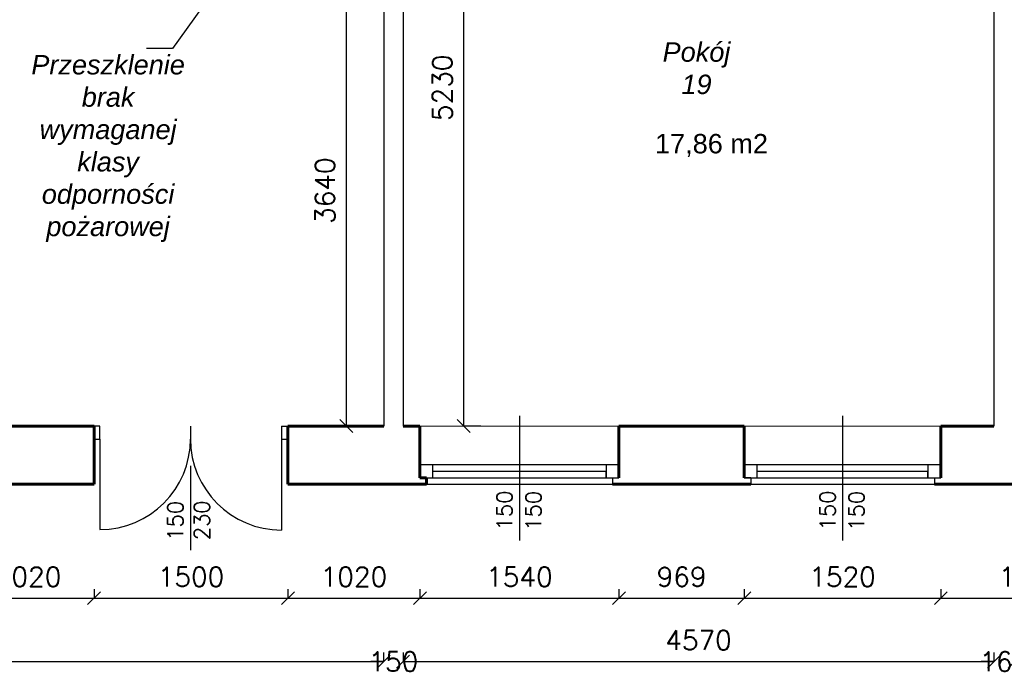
# Model space of a CAD drawing. Header units: millimetres. Extents: x -29041 to 64500, y 110629 to 283923.
# Tile 30 of 49: x 4438 to 12053, y 180784 to 185844. Entities that reach past the tile are written whole.
import ezdxf
from ezdxf import colors
from ezdxf.entities.mleader import LeaderData, LeaderLine
from ezdxf.math import Vec2, Vec3

# ---------------------------------------------------------------- set-up
doc = ezdxf.new("R2010")
doc.units = ezdxf.units.MM
for name, color, linetype in [('beton', 7, 'Continuous'), ('cienka', 1, 'Continuous'), ('sciany', 7, 'Continuous')]:
    doc.layers.add(name, color=color, linetype=linetype)
for name, color, linetype, lineweight in [('ISTN_PRZEKROJOWA', 7, 'Continuous', 60), ('ISTN_WIDOKOWA', 7, 'Continuous', 13), ('opisy_pomieszczen', 1, 'Continuous', 20)]:
    doc.layers.add(name, color=color, linetype=linetype, lineweight=lineweight)
doc.styles.add('ARIAL', font='ARIALN.TTF')
doc.styles.add('SLAWEK', font='simplex.shx', dxfattribs={"width": 0.7, "height": 1})
doc.styles.get("Standard").update_dxf_attribs({"font": 'arial.ttf'})
doc.styles.add('TXT 50', font='simplex.shx', dxfattribs={"height": 150})
doc.styles.add('txt150', font='arial.ttf', dxfattribs={"height": 150})
doc.dimstyles.new('wymiary1do50', dxfattribs={"dimtxt": 150, "dimasz": 100, "dimexe": 0.18, "dimexo": 0.066, "dimgap": 90, "dimtad": 1, "dimdec": 0, "dimzin": 0, "dimdsep": 46, "dimtxsty": 'txt150', "dimblk": 'OBLIQUE', "dimcen": 0.09, "dimclrd": 1, "dimclre": 1, "dimadec": 0, "dimazin": 0, "dimtfac": 1, "dimtdec": 0, "dimtix": 1, "dimtofl": 0, "dimtmove": 2, "dimatfit": 3, "dimfxl": 1, "dimtfillclr": 256, "dimtolj": 1, "dimtzin": 0, "dimarcsym": 0})

# ---------------------------------------------------------------- blocks, each defined once
blk = doc.blocks.new('_Oblique')
at = {"layer": 'sciany', "color": 0, "lineweight": -2}
blk.add_line((-0.5, -0.5), (0.5, 0.5), dxfattribs=at)
blk = doc.blocks.new('*D541')
at = {"layer": 'beton', "color": 1, "lineweight": -2}
for p, q in [((-2047.3, 180951.9), (-2047.3, 180881.8)), ((7252.7, 180951.9), (7252.7, 180881.8)), ((-2047.3, 180882), (7252.7, 180882))]:
    blk.add_line(p, q, dxfattribs=at)
at = {"layer": 'Defpoints', "color": 0}
for p in [(-2047.3, 180952), (7252.7, 180952), (7252.7, 180882)]:
    blk.add_point(p, dxfattribs=at)
at = {"layer": 'beton', "color": 1, "lineweight": -2, "xscale": 100, "yscale": 100, "zscale": 100, "rotation": 180}
blk.add_blockref('_Oblique', (-2047.3, 180882), dxfattribs=at)
at = {"layer": 'beton', "color": 1, "lineweight": -2, "xscale": 100, "yscale": 100, "zscale": 100}
blk.add_blockref('_Oblique', (7252.7, 180882), dxfattribs=at)
at = {"layer": 'beton', "color": 0, "insert": (2602.7, 181047), "char_height": 150, "attachment_point": 5, "style": 'TXT 50'}
blk.add_mtext('\\A1;9300', dxfattribs=at)
blk = doc.blocks.new('*D542')
at = {"layer": 'beton', "color": 1, "lineweight": -2}
for p, q in [((7252.7, 180951.9), (7252.7, 180881.8)), ((7402.7, 180951.9), (7402.7, 180881.8)), ((7252.7, 180882), (7152.7, 180882)), ((7402.7, 180882), (7502.7, 180882))]:
    blk.add_line(p, q, dxfattribs=at)
at = {"layer": 'Defpoints', "color": 0}
for p in [(7252.7, 180952), (7402.7, 180952), (7402.7, 180882)]:
    blk.add_point(p, dxfattribs=at)
at = {"layer": 'beton', "color": 1, "lineweight": -2, "xscale": 100, "yscale": 100, "zscale": 100}
blk.add_blockref('_Oblique', (7252.7, 180882), dxfattribs=at)
at = {"layer": 'beton', "color": 1, "lineweight": -2, "xscale": 100, "yscale": 100, "zscale": 100, "rotation": 180}
blk.add_blockref('_Oblique', (7402.7, 180882), dxfattribs=at)
at = {"layer": 'beton', "color": 0, "insert": (7327.7, 180882), "char_height": 150, "attachment_point": 5, "style": 'TXT 50'}
blk.add_mtext('\\A1;150', dxfattribs=at)
blk = doc.blocks.new('*D543')
at = {"layer": 'beton', "color": 1, "lineweight": -2}
for p, q in [((7402.7, 180951.9), (7402.7, 180881.8)), ((11972.7, 180951.9), (11972.7, 180881.8)), ((7402.7, 180882), (11972.7, 180882))]:
    blk.add_line(p, q, dxfattribs=at)
at = {"layer": 'Defpoints', "color": 0}
for p in [(7402.7, 180952), (11972.7, 180952), (11972.7, 180882)]:
    blk.add_point(p, dxfattribs=at)
at = {"layer": 'beton', "color": 1, "lineweight": -2, "xscale": 100, "yscale": 100, "zscale": 100, "rotation": 180}
blk.add_blockref('_Oblique', (7402.7, 180882), dxfattribs=at)
at = {"layer": 'beton', "color": 1, "lineweight": -2, "xscale": 100, "yscale": 100, "zscale": 100}
blk.add_blockref('_Oblique', (11972.7, 180882), dxfattribs=at)
at = {"layer": 'beton', "color": 0, "insert": (9687.7, 181047), "char_height": 150, "attachment_point": 5, "style": 'TXT 50'}
blk.add_mtext('\\A1;4570', dxfattribs=at)
blk = doc.blocks.new('*D544')
at = {"layer": 'beton', "color": 1, "lineweight": -2}
for p, q in [((11972.7, 180951.9), (11972.7, 180881.8)), ((12132.7, 180951.9), (12132.7, 180881.8)), ((11972.7, 180882), (11872.7, 180882)), ((12132.7, 180882), (12232.7, 180882))]:
    blk.add_line(p, q, dxfattribs=at)
at = {"layer": 'Defpoints', "color": 0}
for p in [(11972.7, 180952), (12132.7, 180952), (12132.7, 180882)]:
    blk.add_point(p, dxfattribs=at)
at = {"layer": 'beton', "color": 1, "lineweight": -2, "xscale": 100, "yscale": 100, "zscale": 100}
blk.add_blockref('_Oblique', (11972.7, 180882), dxfattribs=at)
at = {"layer": 'beton', "color": 1, "lineweight": -2, "xscale": 100, "yscale": 100, "zscale": 100, "rotation": 180}
blk.add_blockref('_Oblique', (12132.7, 180882), dxfattribs=at)
at = {"layer": 'beton', "color": 0, "insert": (12052.7, 180882), "char_height": 150, "attachment_point": 5, "style": 'TXT 50'}
blk.add_mtext('\\A1;160', dxfattribs=at)
blk = doc.blocks.new('*D291')
at = {"layer": 'beton', "color": 1, "lineweight": -2}
for p, q in [((3992.7, 181441.9), (3992.7, 181371.8)), ((5012.7, 181441.9), (5012.7, 181371.8)), ((3992.7, 181372), (5012.7, 181372))]:
    blk.add_line(p, q, dxfattribs=at)
at = {"layer": 'Defpoints', "color": 0}
for p in [(3992.7, 181442), (5012.7, 181442), (5012.7, 181372)]:
    blk.add_point(p, dxfattribs=at)
at = {"layer": 'beton', "color": 1, "lineweight": -2, "xscale": 100, "yscale": 100, "zscale": 100, "rotation": 180}
blk.add_blockref('_Oblique', (3992.7, 181372), dxfattribs=at)
at = {"layer": 'beton', "color": 1, "lineweight": -2, "xscale": 100, "yscale": 100, "zscale": 100}
blk.add_blockref('_Oblique', (5012.7, 181372), dxfattribs=at)
at = {"layer": 'beton', "color": 0, "insert": (4502.7, 181537), "char_height": 150, "attachment_point": 5, "style": 'TXT 50'}
blk.add_mtext('\\A1;1020', dxfattribs=at)
blk = doc.blocks.new('*D292')
at = {"layer": 'beton', "color": 1, "lineweight": -2}
for p, q in [((5012.7, 181441.9), (5012.7, 181371.8)), ((6512.7, 181441.9), (6512.7, 181371.8)), ((5012.7, 181372), (6512.7, 181372))]:
    blk.add_line(p, q, dxfattribs=at)
at = {"layer": 'Defpoints', "color": 0}
for p in [(5012.7, 181442), (6512.7, 181442), (6512.7, 181372)]:
    blk.add_point(p, dxfattribs=at)
at = {"layer": 'beton', "color": 1, "lineweight": -2, "xscale": 100, "yscale": 100, "zscale": 100, "rotation": 180}
blk.add_blockref('_Oblique', (5012.7, 181372), dxfattribs=at)
at = {"layer": 'beton', "color": 1, "lineweight": -2, "xscale": 100, "yscale": 100, "zscale": 100}
blk.add_blockref('_Oblique', (6512.7, 181372), dxfattribs=at)
at = {"layer": 'beton', "color": 0, "insert": (5762.7, 181537), "char_height": 150, "attachment_point": 5, "style": 'TXT 50'}
blk.add_mtext('\\A1;1500', dxfattribs=at)
blk = doc.blocks.new('*D293')
at = {"layer": 'beton', "color": 1, "lineweight": -2}
for p, q in [((6512.7, 181441.9), (6512.7, 181371.8)), ((7532.7, 181441.9), (7532.7, 181371.8)), ((6512.7, 181372), (7532.7, 181372))]:
    blk.add_line(p, q, dxfattribs=at)
at = {"layer": 'Defpoints', "color": 0}
for p in [(6512.7, 181442), (7532.7, 181442), (7532.7, 181372)]:
    blk.add_point(p, dxfattribs=at)
at = {"layer": 'beton', "color": 1, "lineweight": -2, "xscale": 100, "yscale": 100, "zscale": 100, "rotation": 180}
blk.add_blockref('_Oblique', (6512.7, 181372), dxfattribs=at)
at = {"layer": 'beton', "color": 1, "lineweight": -2, "xscale": 100, "yscale": 100, "zscale": 100}
blk.add_blockref('_Oblique', (7532.7, 181372), dxfattribs=at)
at = {"layer": 'beton', "color": 0, "insert": (7022.7, 181537), "char_height": 150, "attachment_point": 5, "style": 'TXT 50'}
blk.add_mtext('\\A1;1020', dxfattribs=at)
blk = doc.blocks.new('*D294')
at = {"layer": 'beton', "color": 1, "lineweight": -2}
for p, q in [((7532.7, 181441.9), (7532.7, 181371.8)), ((9072.7, 181441.9), (9072.7, 181371.8)), ((7532.7, 181372), (9072.7, 181372))]:
    blk.add_line(p, q, dxfattribs=at)
at = {"layer": 'Defpoints', "color": 0}
for p in [(7532.7, 181442), (9072.7, 181442), (9072.7, 181372)]:
    blk.add_point(p, dxfattribs=at)
at = {"layer": 'beton', "color": 1, "lineweight": -2, "xscale": 100, "yscale": 100, "zscale": 100, "rotation": 180}
blk.add_blockref('_Oblique', (7532.7, 181372), dxfattribs=at)
at = {"layer": 'beton', "color": 1, "lineweight": -2, "xscale": 100, "yscale": 100, "zscale": 100}
blk.add_blockref('_Oblique', (9072.7, 181372), dxfattribs=at)
at = {"layer": 'beton', "color": 0, "insert": (8302.7, 181537), "char_height": 150, "attachment_point": 5, "style": 'TXT 50'}
blk.add_mtext('\\A1;1540', dxfattribs=at)
blk = doc.blocks.new('*D295')
at = {"layer": 'beton', "color": 1, "lineweight": -2}
for p, q in [((9072.7, 181441.9), (9072.7, 181371.8)), ((10041.6, 181441.9), (10041.6, 181371.8)), ((9072.7, 181372), (10041.6, 181372))]:
    blk.add_line(p, q, dxfattribs=at)
at = {"layer": 'Defpoints', "color": 0}
for p in [(9072.7, 181442), (10041.6, 181442), (10041.6, 181372)]:
    blk.add_point(p, dxfattribs=at)
at = {"layer": 'beton', "color": 1, "lineweight": -2, "xscale": 100, "yscale": 100, "zscale": 100, "rotation": 180}
blk.add_blockref('_Oblique', (9072.7, 181372), dxfattribs=at)
at = {"layer": 'beton', "color": 1, "lineweight": -2, "xscale": 100, "yscale": 100, "zscale": 100}
blk.add_blockref('_Oblique', (10041.6, 181372), dxfattribs=at)
at = {"layer": 'beton', "color": 0, "insert": (9557.2, 181537), "char_height": 150, "attachment_point": 5, "style": 'TXT 50'}
blk.add_mtext('\\A1;969', dxfattribs=at)
blk = doc.blocks.new('*D296')
at = {"layer": 'beton', "color": 1, "lineweight": -2}
for p, q in [((10041.6, 181441.9), (10041.6, 181371.8)), ((11561.6, 181441.9), (11561.6, 181371.8)), ((10041.6, 181372), (11561.6, 181372))]:
    blk.add_line(p, q, dxfattribs=at)
at = {"layer": 'Defpoints', "color": 0}
for p in [(10041.6, 181442), (11561.6, 181442), (11561.6, 181372)]:
    blk.add_point(p, dxfattribs=at)
at = {"layer": 'beton', "color": 1, "lineweight": -2, "xscale": 100, "yscale": 100, "zscale": 100, "rotation": 180}
blk.add_blockref('_Oblique', (10041.6, 181372), dxfattribs=at)
at = {"layer": 'beton', "color": 1, "lineweight": -2, "xscale": 100, "yscale": 100, "zscale": 100}
blk.add_blockref('_Oblique', (11561.6, 181372), dxfattribs=at)
at = {"layer": 'beton', "color": 0, "insert": (10801.6, 181537), "char_height": 150, "attachment_point": 5, "style": 'TXT 50'}
blk.add_mtext('\\A1;1520', dxfattribs=at)
blk = doc.blocks.new('*D297')
at = {"layer": 'beton', "color": 1, "lineweight": -2}
for p, q in [((11561.6, 181441.9), (11561.6, 181371.8)), ((12972.7, 181441.9), (12972.7, 181371.8)), ((11561.6, 181372), (12972.7, 181372))]:
    blk.add_line(p, q, dxfattribs=at)
at = {"layer": 'Defpoints', "color": 0}
for p in [(11561.6, 181442), (12972.7, 181442), (12972.7, 181372)]:
    blk.add_point(p, dxfattribs=at)
at = {"layer": 'beton', "color": 1, "lineweight": -2, "xscale": 100, "yscale": 100, "zscale": 100, "rotation": 180}
blk.add_blockref('_Oblique', (11561.6, 181372), dxfattribs=at)
at = {"layer": 'beton', "color": 1, "lineweight": -2, "xscale": 100, "yscale": 100, "zscale": 100}
blk.add_blockref('_Oblique', (12972.7, 181372), dxfattribs=at)
at = {"layer": 'beton', "color": 0, "insert": (12267.2, 181537), "char_height": 150, "attachment_point": 5, "style": 'TXT 50'}
blk.add_mtext('\\A1;1411', dxfattribs=at)
blk = doc.blocks.new('*D307')
at = {"layer": 'beton', "color": 1, "lineweight": -2}
for p, q in [((6963.9, 186342.3), (6964, 186342.3)), ((6963.9, 186342.3), (6963.9, 182702.3)), ((6963.9, 182702.3), (6964, 182702.3))]:
    blk.add_line(p, q, dxfattribs=at)
at = {"layer": 'Defpoints', "color": 0}
for p in [(6963.9, 186342.3), (6963.9, 182702.3), (6963.9, 182702.3)]:
    blk.add_point(p, dxfattribs=at)
at = {"layer": 'beton', "color": 1, "lineweight": -2, "xscale": 100, "yscale": 100, "zscale": 100}
for p, rotation in [((6963.9, 186342.3), 90), ((6963.9, 182702.3), 270)]:
    blk.add_blockref('_Oblique', p, dxfattribs=dict(at, rotation=rotation))
at = {"layer": 'beton', "color": 0, "insert": (6798.9, 184522.3), "char_height": 150, "attachment_point": 5, "rotation": 90, "style": 'TXT 50'}
blk.add_mtext('\\A1;3640', dxfattribs=at)
blk = doc.blocks.new('*D308')
at = {"layer": 'beton', "color": 1, "lineweight": -2}
for p, q in [((8005, 187932.3), (7871.4, 187932.3)), ((7871.5, 182702.3), (7871.5, 187932.3)), ((8005, 182702.3), (7871.4, 182702.3))]:
    blk.add_line(p, q, dxfattribs=at)
at = {"layer": 'Defpoints', "color": 0}
for p in [(7871.5, 187932.3), (8005, 187932.3), (8005, 182702.3)]:
    blk.add_point(p, dxfattribs=at)
at = {"layer": 'beton', "color": 1, "lineweight": -2, "xscale": 100, "yscale": 100, "zscale": 100}
for p, rotation in [((7871.5, 187932.3), 90), ((7871.5, 182702.3), 270)]:
    blk.add_blockref('_Oblique', p, dxfattribs=dict(at, rotation=rotation))
at = {"layer": 'beton', "color": 0, "insert": (7706.5, 185317.3), "char_height": 150, "attachment_point": 5, "rotation": 90, "style": 'TXT 50'}
blk.add_mtext('\\A1;5230', dxfattribs=at)

msp = doc.modelspace()

# ---------------------------------------------------------------- linework, layer by layer
at = {"layer": 'cienka'}
for p, q in [((7402.73327, 187932.34917), (7402.73327, 182702.34917)), ((11972.73327, 186592.34917), (11972.73327, 182702.34917)), ((7252.73327, 186342.34917), (7252.73327, 182702.34917)), ((8302.73327, 182782.34917), (8302.73327, 181818.80241)), ((10801.60686, 182782.34917), (10801.60686, 181818.80241)), ((5058.60153, 182702.34917), (4992.73327, 182702.34917)), ((5058.60153, 182602.34917), (5058.60153, 182702.34917)), ((5758.60153, 182702.34917), (5758.60153, 182602.34917)), ((6462.73327, 182702.34917), (6462.73327, 182602.34917)), ((6462.73327, 182702.34917), (6522.73327, 182702.34917)), ((5012.73327, 182602.34917), (5058.60153, 182602.34917)), ((6462.73327, 182602.34917), (6512.73327, 182602.34917)), ((6462.73327, 182602.34917), (6462.73327, 181898.21744)), ((5758.50754, 182394.17473), (5758.50754, 181742.89852)), ((8972.73327, 182402.34917), (7532.73327, 182402.34917)), ((7632.73327, 182302.34917), (7632.73327, 182402.34917)), ((9072.73327, 182402.34917), (8972.73327, 182402.34917)), ((8972.73327, 182402.34917), (8972.73327, 182302.34917)), ((9072.73327, 182302.34917), (9072.73327, 182402.34917)), ((9072.73327, 182302.34917), (9072.73327, 182402.34917)), ((11461.60686, 182402.34917), (10041.60686, 182402.34917)), ((10141.60686, 182302.34917), (10141.60686, 182402.34917)), ((11561.60686, 182402.34917), (11461.60686, 182402.34917)), ((11461.60686, 182402.34917), (11461.60686, 182302.34917)), ((8972.73327, 182352.34917), (7632.73327, 182352.34917)), ((8972.73327, 182302.34917), (8972.73327, 182352.34917)), ((11461.60686, 182352.34917), (10141.60686, 182352.34917)), ((11461.60686, 182302.34917), (11461.60686, 182352.34917)), ((7532.73327, 182302.34917), (9072.73327, 182302.34917)), ((7582.73327, 182252.34917), (9022.73327, 182252.34917)), ((8972.73327, 182302.34917), (9022.73327, 182302.34917)), ((8972.73327, 182302.34917), (9072.73327, 182302.34917)), ((9022.73327, 182302.34917), (9022.73327, 182252.34917)), ((9022.73327, 182302.34917), (9072.73327, 182302.34917)), ((10041.60686, 182302.34917), (11561.60686, 182302.34917)), ((10091.60686, 182302.34917), (10041.60686, 182302.34917)), ((10091.60686, 182302.34917), (10091.60686, 182252.34917)), ((10091.60686, 182252.34917), (11511.60686, 182252.34917)), ((11461.60686, 182302.34917), (11511.60686, 182302.34917)), ((11511.60686, 182302.34917), (11511.60686, 182252.34917)), ((11511.60686, 182302.34917), (11561.60686, 182302.34917))]:
    msp.add_line(p, q, dxfattribs=at)
msp.add_lwpolyline([(5058.60153, 182602.34917), (5058.60153, 181902.34917)], dxfattribs=at)
for centre, radius, start, end in [((5058.60153, 182602.34917), 700, 270, 0), ((6462.73327, 182602.34917), 704.13174, 180, 270)]:
    msp.add_arc(centre, radius, start, end, dxfattribs=at)
at = {"layer": 'ISTN_PRZEKROJOWA'}
for p, q in [((5012.73327, 182702.34917), (3992.73327, 182702.34917)), ((5012.73327, 182702.34917), (5012.73327, 182252.34917)), ((6512.73327, 182702.34917), (7252.73327, 182702.34917)), ((6512.73327, 182702.34917), (6512.73327, 182252.34917)), ((7402.73327, 182702.34917), (7532.73327, 182702.34917)), ((7532.73327, 182702.34917), (7532.73327, 182302.34917)), ((9072.73327, 182702.34917), (9072.73327, 182302.34917)), ((9072.73327, 182702.34917), (9072.73327, 182302.34917)), ((9072.73327, 182702.34917), (9072.73327, 182302.34917)), ((9072.73327, 182702.34917), (9072.73327, 182302.34917)), ((9072.73327, 182302.34917), (9072.73327, 182702.34917)), ((9072.73327, 182702.34917), (9072.73327, 182302.34917)), ((9072.73327, 182702.34917), (9072.73327, 182302.34917)), ((9072.73327, 182702.34917), (9072.73327, 182302.34917)), ((9072.73327, 182702.34917), (9072.73327, 182302.34917)), ((9072.73327, 182302.34917), (9072.73327, 182702.34917)), ((9072.73327, 182702.34917), (9072.73327, 182302.34917)), ((10041.60686, 182702.34917), (9072.73327, 182702.34917)), ((10041.60686, 182702.34917), (10041.60686, 182302.34917)), ((11561.60686, 182702.34917), (11561.60686, 182302.34917)), ((11561.60686, 182702.34917), (11561.60686, 182302.34917)), ((11561.60686, 182702.34917), (11972.73327, 182702.34917)), ((11561.60686, 182702.34917), (11591.60686, 182702.34917)), ((5012.73327, 182252.34917), (3942.73327, 182252.34917)), ((6512.73327, 182252.34917), (7582.73327, 182252.34917)), ((7582.73327, 182302.34917), (7532.73327, 182302.34917)), ((7582.73327, 182302.34917), (7582.73327, 182252.34917)), ((10091.60686, 182252.34917), (9022.73327, 182252.34917)), ((11511.60686, 182252.34917), (13022.73327, 182252.34917))]:
    msp.add_line(p, q, dxfattribs=at)
at = {"layer": 'ISTN_WIDOKOWA'}
for p, q in [((9072.73327, 182702.34917), (7532.73327, 182702.34917)), ((11561.60686, 182702.34917), (10041.60686, 182702.34917))]:
    msp.add_line(p, q, dxfattribs=at)

# ---------------------------------------------------------------- texts
at = {"layer": 'cienka', "style": 'SLAWEK'}
for s, p in [('150', (8247.34425, 181894.7873)), ('150', (8470.95971, 181892.23687)), ('150', (10746.21784, 181894.7873)), ('150', (10969.8333, 181892.23687)), ('150', (5701.73625, 181816.59442)), ('230', (5907.09033, 181819.50564))]:
    msp.add_text(s, height=120, rotation=90, dxfattribs=at).set_placement(p)
at = {"layer": 'cienka', "insert": (4513.18875, 185570.65119), "char_height": 150, "width": 1216.6065571, "attachment_point": 1}
msp.add_mtext('\\pxqc;{\\fArial|b0|i1|c238|p34;\\C0;Przeszklenie brak wymaganej klasy odporności pożarowej  }', dxfattribs=at)
at = {"layer": 'opisy_pomieszczen', "lineweight": 18, "char_height": 150, "width": 1216.6065571, "attachment_point": 1}
for s, insert in [('\\pxqc;{\\fArial|b0|i1|c238|p34;\\C0;Pokój\\P\\pxqc;19  }', (9063.77181, 185668.83793)), ('{\\fArial|b0|i0|c238|p34;\\C0;17,86 m2}', (9351.42338, 184960.46598))]:
    msp.add_mtext(s, dxfattribs=dict(at, insert=insert))

# ---------------------------------------------------------------- dimensions: what is measured, and where the dimension line sits
at = {"layer": 'beton'}
for base, p1, p2, picture, middle in [((7871.53539, 187932.34917), (8005.02183, 182702.34917), (8005.02183, 187932.34917), '*D308', (7706.53539, 185317.34917)), ((6963.869, 182702.34917), (6963.869, 186342.34917), (6963.869, 182702.34917), '*D307', (6798.869, 184522.34917))]:
    dim = msp.add_linear_dim(base=base, p1=p1, p2=p2, angle=90, dimstyle='wymiary1do50', override={"dimtxsty": 'TXT 50'}, dxfattribs=at)
    dim.commit()
    dim.dimension.update_dxf_attribs({"geometry": picture, "text_midpoint": middle})
for base, p1, p2, picture, middle in [((5012.73327, 181371.96932), (3992.73327, 181441.96932), (5012.73327, 181441.96932), '*D291', (4502.73327, 181536.96932)), ((6512.73327, 181371.96932), (5012.73327, 181441.96932), (6512.73327, 181441.96932), '*D292', (5762.73327, 181536.96932)), ((7532.73327, 181371.96932), (6512.73327, 181441.96932), (7532.73327, 181441.96932), '*D293', (7022.73327, 181536.96932)), ((9072.73327, 181371.96932), (7532.73327, 181441.96932), (9072.73327, 181441.96932), '*D294', (8302.73327, 181536.96932)), ((10041.60686, 181371.96932), (9072.73327, 181441.96932), (10041.60686, 181441.96932), '*D295', (9557.17006, 181536.96932)), ((11561.60686, 181371.96932), (10041.60686, 181441.96932), (11561.60686, 181441.96932), '*D296', (10801.60686, 181536.96932)), ((12972.73327, 181371.96932), (11561.60686, 181441.96932), (12972.73327, 181441.96932), '*D297', (12267.17006, 181536.96932)), ((7252.73327, 180881.96932), (-2047.26673, 180951.96932), (7252.73327, 180951.96932), '*D541', (2602.73327, 181046.96932)), ((11972.73327, 180881.96932), (7402.73327, 180951.96932), (11972.73327, 180951.96932), '*D543', (9687.73327, 181046.96932))]:
    dim = msp.add_linear_dim(base=base, p1=p1, p2=p2, dimstyle='wymiary1do50', override={"dimtxsty": 'TXT 50'}, dxfattribs=at)
    dim.commit()
    dim.dimension.update_dxf_attribs({"geometry": picture, "text_midpoint": middle})
for base, p1, p2, picture, middle in [((7402.73327, 180881.96932), (7252.73327, 180951.96932), (7402.73327, 180951.96932), '*D542', (7327.73327, 180881.96932)), ((12132.73327, 180881.96932), (11972.73327, 180951.96932), (12132.73327, 180951.96932), '*D544', (12052.73327, 180881.96932))]:
    dim = msp.add_linear_dim(base=base, p1=p1, p2=p2, dimstyle='wymiary1do50', override={"dimtxsty": 'TXT 50'}, dxfattribs=at)
    dim.commit()
    dim.dimension.update_dxf_attribs({"geometry": picture, "text_midpoint": middle, "dimtype": 160})

# ---------------------------------------------------------------- leaders
at = {"layer": 'cienka'}
ml = msp.add_multileader_mtext('Standard', dxfattribs=at)
ml.set_content('{\\H0.75x;}', color=256, style='ARIAL')
ml.set_leader_properties()
ml.build(insert=Vec2(0, 0))
ml.multileader.update_dxf_attribs({"text_top_attachment_type": 0, "text_bottom_attachment_type": 0, "dogleg_length": 37.69723, "arrow_head_size": 157.5})
ctx = ml.context
ctx.base_point, ctx.char_height, ctx.arrow_head_size, ctx.landing_gap_size, ctx.plane_origin = Vec3(5398.37404, 185621.7979), 210, 157.5, 10.5, Vec3(-2840.07225, 185934.12703)
notes = []
notes.append((ctx, [(0, (1, 1, 0), (5619.61601, 185621.7979), (-1, 0), 200.24197, [(0, [(6162.45705, 186381.16358)], 256, [])])]))
ctx.mtext.insert, ctx.mtext.rotation, ctx.mtext.width, ctx.mtext.flow_direction = Vec3(5408.87404, 185726.7979), 6.2831853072, 5364.4351586, 5
for ctx, leaders in notes:
    for number, flags, end, landing, length, lines in leaders:
        leader = LeaderData()
        leader.index, (leader.has_last_leader_line, leader.has_dogleg_vector, leader.attachment_direction) = number, flags
        leader.last_leader_point, leader.dogleg_vector, leader.dogleg_length = Vec3(end), Vec3(landing), length
        for number, points, colour, breaks in lines:
            line = LeaderLine()
            line.index, line.vertices, line.color, line.breaks = number, Vec3.list(points), colors.encode_raw_color(colour), breaks
            leader.lines.append(line)
        ctx.leaders.append(leader)

doc.saveas('drawing.dxf')
